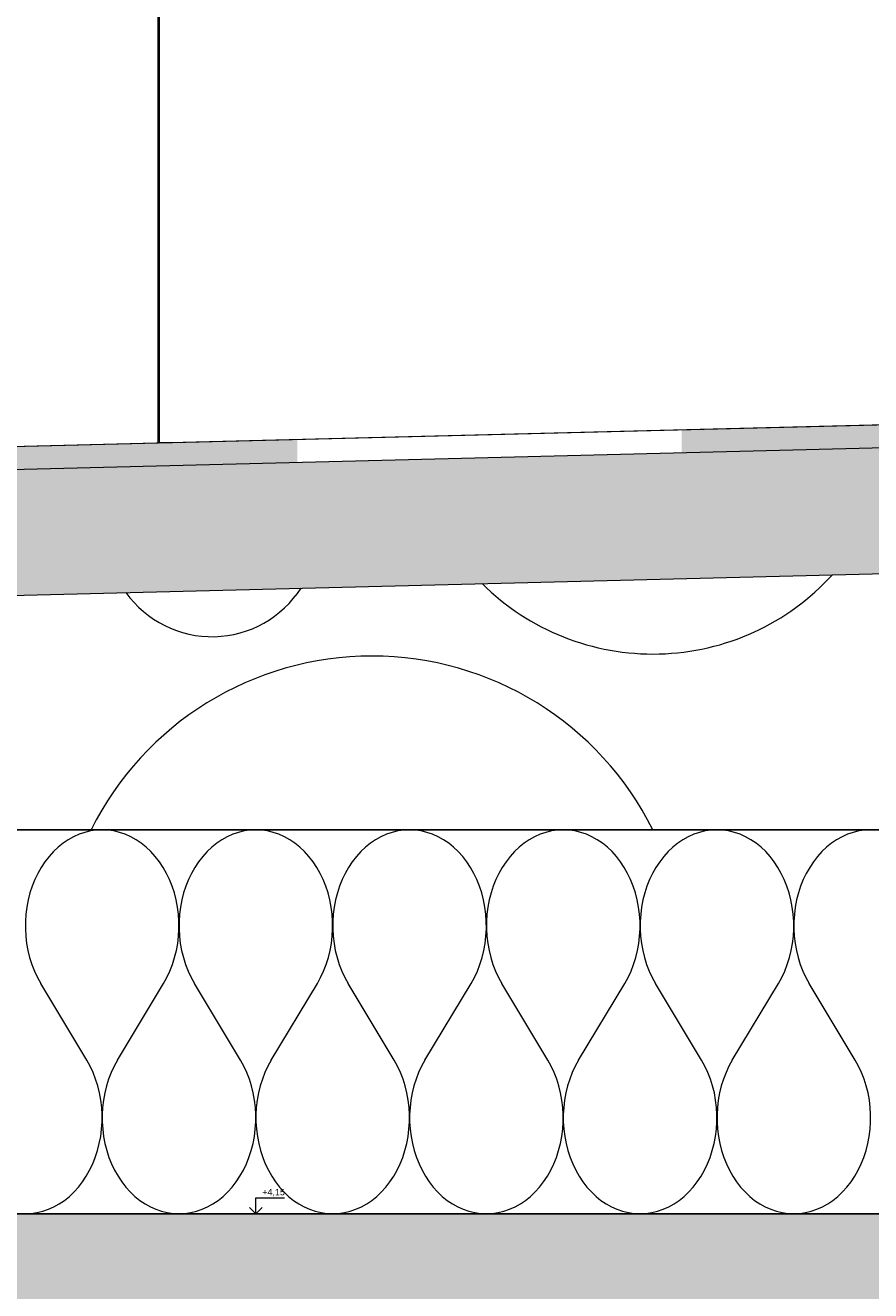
# Model space of a CAD drawing. Header units: millimetres. Extents: x 119219 to 750800, y -8933 to 168688.
# Tile 83 of 115: x 523544 to 523874, y 4120 to 4614. Entities that reach past the tile are written whole.
import ezdxf

# ---------------------------------------------------------------- set-up
doc = ezdxf.new("R2010")
doc.units = ezdxf.units.MM
doc.header["$MEASUREMENT"] = 0
doc.header["$XCLIPFRAME"] = 0
doc.linetypes.add('Wipeout_Contour', pattern=[1000, 0, -1000])
for name, color, linetype, lineweight in [('0_Ном._пера__1', 7, 'Continuous', 0), ('0_Ном._пера__120', 7, 'Continuous', 0), ('АР-Чертеж-Размеры.АР_Ном._пера__1', 7, 'Continuous', 0)]:
    doc.layers.add(name, color=color, linetype=linetype, lineweight=lineweight)
doc.layers.add('АР-Чертеж-Размеры.АР', color=7, linetype='Continuous')
doc.styles.add('РЎР“Р•РќР•Р\xa0РР\xa0_РЎРўРР›Р¬_3', font='arial.ttf')
picture_1 = doc.add_image_def('image6.png', size_in_pixel=(725, 814))

# ---------------------------------------------------------------- blocks, each defined once
blk = doc.blocks.new('*X8')
at = {"layer": '0_Ном._пера__1', "color": 7, "linetype": 'Continuous', "lineweight": 0}
for centre, radius, start, end in [((523789.1, 4463.3), 94.62, 225.1442, 317.7371), ((523616.89, 4416.8), 41.35, 215.587, 327.2944), ((523679.36, 4245.48), 122.43, 26.4438, 153.5562)]:
    blk.add_arc(centre, radius, start, end, dxfattribs=at)
blk = doc.blocks.new('Штриховка_2_1', base_point=(0, 0))
at = {"color": 254, "linetype": 'Wipeout_Contour', "lineweight": 0, "ltscale": 3637820.771207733}
blk.add_wipeout([(521038.4, 4050), (521038.4, 4300), (526118.87, 4300), (526118.87, 4456.5), (521089.08, 4330), (511148.7, 4080), (511148.7, 4050)], dxfattribs=at)
at = {"layer": '0_Ном._пера__1', "color": 7, "linetype": 'Continuous', "lineweight": 0, "flags": 128}
blk.add_lwpolyline([(521038.4, 4050), (511148.7, 4050), (511148.7, 4080), (521089.08, 4330), (526118.87, 4456.5), (526118.87, 4300), (521038.4, 4300)], close=True, dxfattribs=at)
at = {"layer": '0_Ном._пера__1', "color": 7, "linetype": 'Continuous', "lineweight": 0}
blk.add_blockref('*X8', (0, 0), dxfattribs=at)
blk = doc.blocks.new('*X10')
at = {"layer": '0_Ном._пера__1', "linetype": 'Continuous', "lineweight": 0, "true_color": 0x000000}
for points in [[(523800.22, 4456.36), (523800.22, 4447.2), (523950.22, 4450.97), (523950.22, 4460.12)], [(523500.22, 4448.83), (523500.22, 4439.65), (523650.22, 4443.43), (523650.22, 4452.6)]]:
    blk.add_hatch(color=18, dxfattribs=at).paths.add_polyline_path(points)
blk = doc.blocks.new('Штриховка_3_1', base_point=(0, 0))
at = {"color": 254, "linetype": 'Wipeout_Contour', "lineweight": 0, "ltscale": 2074607.159705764}
blk.add_wipeout([(526118.87, 4505.51), (526118.8, 4514.51), (511148.7, 4139.02), (511148.7, 4129.01)], dxfattribs=at)
at = {"layer": '0_Ном._пера__1', "color": 7, "linetype": 'Continuous', "lineweight": 0, "flags": 128}
blk.add_lwpolyline([(526118.87, 4505.51), (511148.7, 4129.01), (511148.7, 4139.02), (526118.8, 4514.51)], close=True, dxfattribs=at)
at = {"layer": '0_Ном._пера__1', "color": 7, "linetype": 'Continuous', "lineweight": 0}
blk.add_blockref('*X10', (0, 0), dxfattribs=at)
blk = doc.blocks.new('*X12')
at = {"layer": '0_Ном._пера__120', "color": 7, "linetype": 'Continuous', "lineweight": 0}
for p, q in [((523560.77, 4296.14), (523558.76, 4294.77)), ((523562.86, 4297.3), (523560.77, 4296.14)), ((523565.02, 4298.27), (523562.86, 4297.3)), ((523567.23, 4299.02), (523565.02, 4298.27)), ((523569.48, 4299.57), (523567.23, 4299.02)), ((523571.75, 4299.89), (523569.48, 4299.57)), ((523574.04, 4300), (523571.75, 4299.89)), ((523576.33, 4299.89), (523574.04, 4300)), ((523578.6, 4299.57), (523576.33, 4299.89)), ((523580.85, 4299.02), (523578.6, 4299.57)), ((523583.06, 4298.27), (523580.85, 4299.02)), ((523585.22, 4297.3), (523583.06, 4298.27)), ((523587.31, 4296.14), (523585.22, 4297.3)), ((523589.32, 4294.77), (523587.31, 4296.14)), ((523620.77, 4296.14), (523618.76, 4294.77)), ((523622.86, 4297.3), (523620.77, 4296.14)), ((523625.02, 4298.27), (523622.86, 4297.3)), ((523627.23, 4299.02), (523625.02, 4298.27)), ((523629.48, 4299.57), (523627.23, 4299.02)), ((523631.75, 4299.89), (523629.48, 4299.57)), ((523634.04, 4300), (523631.75, 4299.89)), ((523636.33, 4299.89), (523634.04, 4300)), ((523638.6, 4299.57), (523636.33, 4299.89)), ((523640.85, 4299.02), (523638.6, 4299.57)), ((523643.06, 4298.27), (523640.85, 4299.02)), ((523645.22, 4297.3), (523643.06, 4298.27)), ((523647.31, 4296.14), (523645.22, 4297.3)), ((523649.32, 4294.77), (523647.31, 4296.14)), ((523680.77, 4296.14), (523678.76, 4294.77)), ((523682.86, 4297.3), (523680.77, 4296.14)), ((523685.02, 4298.27), (523682.86, 4297.3)), ((523687.23, 4299.02), (523685.02, 4298.27)), ((523689.48, 4299.57), (523687.23, 4299.02)), ((523691.75, 4299.89), (523689.48, 4299.57)), ((523694.04, 4300), (523691.75, 4299.89)), ((523696.33, 4299.89), (523694.04, 4300)), ((523698.6, 4299.57), (523696.33, 4299.89)), ((523700.85, 4299.02), (523698.6, 4299.57)), ((523703.06, 4298.27), (523700.85, 4299.02)), ((523705.22, 4297.3), (523703.06, 4298.27)), ((523707.31, 4296.14), (523705.22, 4297.3)), ((523709.32, 4294.77), (523707.31, 4296.14)), ((523740.77, 4296.14), (523738.76, 4294.77)), ((523742.86, 4297.3), (523740.77, 4296.14)), ((523745.02, 4298.27), (523742.86, 4297.3)), ((523747.23, 4299.02), (523745.02, 4298.27)), ((523749.48, 4299.57), (523747.23, 4299.02)), ((523751.75, 4299.89), (523749.48, 4299.57)), ((523754.04, 4300), (523751.75, 4299.89)), ((523756.33, 4299.89), (523754.04, 4300)), ((523758.6, 4299.57), (523756.33, 4299.89)), ((523760.85, 4299.02), (523758.6, 4299.57)), ((523763.06, 4298.27), (523760.85, 4299.02)), ((523765.22, 4297.3), (523763.06, 4298.27)), ((523767.31, 4296.14), (523765.22, 4297.3)), ((523769.32, 4294.77), (523767.31, 4296.14)), ((523800.77, 4296.14), (523798.76, 4294.77)), ((523802.86, 4297.3), (523800.77, 4296.14)), ((523805.02, 4298.27), (523802.86, 4297.3)), ((523807.23, 4299.02), (523805.02, 4298.27)), ((523809.48, 4299.57), (523807.23, 4299.02)), ((523811.75, 4299.89), (523809.48, 4299.57)), ((523814.04, 4300), (523811.75, 4299.89)), ((523816.33, 4299.89), (523814.04, 4300)), ((523818.6, 4299.57), (523816.33, 4299.89)), ((523820.85, 4299.02), (523818.6, 4299.57)), ((523823.06, 4298.27), (523820.85, 4299.02)), ((523825.22, 4297.3), (523823.06, 4298.27)), ((523827.31, 4296.14), (523825.22, 4297.3)), ((523829.32, 4294.77), (523827.31, 4296.14)), ((523860.77, 4296.14), (523858.76, 4294.77)), ((523862.86, 4297.3), (523860.77, 4296.14)), ((523865.02, 4298.27), (523862.86, 4297.3)), ((523867.23, 4299.02), (523865.02, 4298.27)), ((523869.48, 4299.57), (523867.23, 4299.02)), ((523871.75, 4299.89), (523869.48, 4299.57)), ((523874.04, 4300), (523871.75, 4299.89)), ((523876.33, 4299.89), (523874.04, 4300)), ((523555.01, 4291.49), (523553.29, 4289.59)), ((523556.83, 4293.22), (523555.01, 4291.49)), ((523558.76, 4294.77), (523556.83, 4293.22)), ((523591.25, 4293.22), (523589.32, 4294.77)), ((523593.07, 4291.49), (523591.25, 4293.22)), ((523594.78, 4289.59), (523593.07, 4291.49)), ((523615.01, 4291.49), (523613.29, 4289.59)), ((523616.83, 4293.22), (523615.01, 4291.49)), ((523618.76, 4294.77), (523616.83, 4293.22)), ((523651.25, 4293.22), (523649.32, 4294.77)), ((523653.07, 4291.49), (523651.25, 4293.22)), ((523654.78, 4289.59), (523653.07, 4291.49)), ((523675.01, 4291.49), (523673.29, 4289.59)), ((523676.83, 4293.22), (523675.01, 4291.49)), ((523678.76, 4294.77), (523676.83, 4293.22)), ((523711.25, 4293.22), (523709.32, 4294.77)), ((523713.07, 4291.49), (523711.25, 4293.22)), ((523714.78, 4289.59), (523713.07, 4291.49)), ((523735.01, 4291.49), (523733.29, 4289.59)), ((523736.83, 4293.22), (523735.01, 4291.49)), ((523738.76, 4294.77), (523736.83, 4293.22)), ((523771.25, 4293.22), (523769.32, 4294.77)), ((523773.07, 4291.49), (523771.25, 4293.22)), ((523774.78, 4289.59), (523773.07, 4291.49)), ((523795.01, 4291.49), (523793.29, 4289.59)), ((523796.83, 4293.22), (523795.01, 4291.49)), ((523798.76, 4294.77), (523796.83, 4293.22)), ((523831.25, 4293.22), (523829.32, 4294.77)), ((523833.07, 4291.49), (523831.25, 4293.22)), ((523834.78, 4289.59), (523833.07, 4291.49)), ((523855.01, 4291.49), (523853.29, 4289.59)), ((523856.83, 4293.22), (523855.01, 4291.49)), ((523858.76, 4294.77), (523856.83, 4293.22)), ((523551.7, 4287.53), (523550.24, 4285.33)), ((523553.29, 4289.59), (523551.7, 4287.53)), ((523596.38, 4287.53), (523594.78, 4289.59)), ((523597.84, 4285.33), (523596.38, 4287.53)), ((523611.7, 4287.53), (523610.24, 4285.33)), ((523613.29, 4289.59), (523611.7, 4287.53)), ((523656.38, 4287.53), (523654.78, 4289.59)), ((523657.84, 4285.33), (523656.38, 4287.53)), ((523671.7, 4287.53), (523670.24, 4285.33)), ((523673.29, 4289.59), (523671.7, 4287.53)), ((523716.38, 4287.53), (523714.78, 4289.59)), ((523717.84, 4285.33), (523716.38, 4287.53)), ((523731.7, 4287.53), (523730.24, 4285.33)), ((523733.29, 4289.59), (523731.7, 4287.53)), ((523776.38, 4287.53), (523774.78, 4289.59)), ((523777.84, 4285.33), (523776.38, 4287.53)), ((523791.7, 4287.53), (523790.24, 4285.33)), ((523793.29, 4289.59), (523791.7, 4287.53)), ((523836.38, 4287.53), (523834.78, 4289.59)), ((523837.84, 4285.33), (523836.38, 4287.53)), ((523851.7, 4287.53), (523850.24, 4285.33)), ((523853.29, 4289.59), (523851.7, 4287.53)), ((523548.92, 4283), (523547.74, 4280.54)), ((523550.24, 4285.33), (523548.92, 4283)), ((523599.16, 4283), (523597.84, 4285.33)), ((523600.34, 4280.54), (523599.16, 4283)), ((523608.92, 4283), (523607.74, 4280.54)), ((523610.24, 4285.33), (523608.92, 4283)), ((523659.16, 4283), (523657.84, 4285.33)), ((523660.34, 4280.54), (523659.16, 4283)), ((523668.92, 4283), (523667.74, 4280.54)), ((523670.24, 4285.33), (523668.92, 4283)), ((523719.16, 4283), (523717.84, 4285.33)), ((523720.34, 4280.54), (523719.16, 4283)), ((523728.92, 4283), (523727.74, 4280.54)), ((523730.24, 4285.33), (523728.92, 4283)), ((523779.16, 4283), (523777.84, 4285.33)), ((523780.34, 4280.54), (523779.16, 4283)), ((523788.92, 4283), (523787.74, 4280.54)), ((523790.24, 4285.33), (523788.92, 4283)), ((523839.16, 4283), (523837.84, 4285.33)), ((523840.34, 4280.54), (523839.16, 4283)), ((523848.92, 4283), (523847.74, 4280.54)), ((523850.24, 4285.33), (523848.92, 4283)), ((523546.71, 4277.98), (523545.85, 4275.33)), ((523547.74, 4280.54), (523546.71, 4277.98)), ((523601.36, 4277.98), (523600.34, 4280.54)), ((523602.23, 4275.33), (523601.36, 4277.98)), ((523606.71, 4277.98), (523605.85, 4275.33)), ((523607.74, 4280.54), (523606.71, 4277.98)), ((523661.36, 4277.98), (523660.34, 4280.54)), ((523662.23, 4275.33), (523661.36, 4277.98)), ((523666.71, 4277.98), (523665.85, 4275.33)), ((523667.74, 4280.54), (523666.71, 4277.98)), ((523721.36, 4277.98), (523720.34, 4280.54)), ((523722.23, 4275.33), (523721.36, 4277.98)), ((523726.71, 4277.98), (523725.85, 4275.33)), ((523727.74, 4280.54), (523726.71, 4277.98)), ((523781.36, 4277.98), (523780.34, 4280.54)), ((523782.23, 4275.33), (523781.36, 4277.98)), ((523786.71, 4277.98), (523785.85, 4275.33)), ((523787.74, 4280.54), (523786.71, 4277.98)), ((523841.36, 4277.98), (523840.34, 4280.54)), ((523842.23, 4275.33), (523841.36, 4277.98)), ((523846.71, 4277.98), (523845.85, 4275.33)), ((523847.74, 4280.54), (523846.71, 4277.98)), ((523545.15, 4272.6), (523544.62, 4269.82)), ((523545.85, 4275.33), (523545.15, 4272.6)), ((523602.93, 4272.6), (523602.23, 4275.33)), ((523603.46, 4269.82), (523602.93, 4272.6)), ((523605.15, 4272.6), (523604.62, 4269.82)), ((523605.85, 4275.33), (523605.15, 4272.6)), ((523662.93, 4272.6), (523662.23, 4275.33)), ((523663.46, 4269.82), (523662.93, 4272.6)), ((523665.15, 4272.6), (523664.62, 4269.82)), ((523665.85, 4275.33), (523665.15, 4272.6)), ((523722.93, 4272.6), (523722.23, 4275.33)), ((523723.46, 4269.82), (523722.93, 4272.6)), ((523725.15, 4272.6), (523724.62, 4269.82)), ((523725.85, 4275.33), (523725.15, 4272.6)), ((523782.93, 4272.6), (523782.23, 4275.33)), ((523783.46, 4269.82), (523782.93, 4272.6)), ((523785.15, 4272.6), (523784.62, 4269.82)), ((523785.85, 4275.33), (523785.15, 4272.6)), ((523842.93, 4272.6), (523842.23, 4275.33)), ((523843.46, 4269.82), (523842.93, 4272.6)), ((523845.15, 4272.6), (523844.62, 4269.82)), ((523845.85, 4275.33), (523845.15, 4272.6)), ((523544.26, 4266.99), (523544.07, 4264.14)), ((523544.62, 4269.82), (523544.26, 4266.99)), ((523603.82, 4266.99), (523603.46, 4269.82)), ((523604.01, 4264.14), (523603.82, 4266.99)), ((523604.26, 4266.99), (523604.07, 4264.14)), ((523604.62, 4269.82), (523604.26, 4266.99)), ((523663.82, 4266.99), (523663.46, 4269.82)), ((523664.01, 4264.14), (523663.82, 4266.99)), ((523664.26, 4266.99), (523664.07, 4264.14)), ((523664.62, 4269.82), (523664.26, 4266.99)), ((523723.82, 4266.99), (523723.46, 4269.82)), ((523724.01, 4264.14), (523723.82, 4266.99)), ((523724.26, 4266.99), (523724.07, 4264.14)), ((523724.62, 4269.82), (523724.26, 4266.99)), ((523783.82, 4266.99), (523783.46, 4269.82)), ((523784.01, 4264.14), (523783.82, 4266.99)), ((523784.26, 4266.99), (523784.07, 4264.14)), ((523784.62, 4269.82), (523784.26, 4266.99)), ((523843.82, 4266.99), (523843.46, 4269.82)), ((523844.01, 4264.14), (523843.82, 4266.99)), ((523844.26, 4266.99), (523844.07, 4264.14)), ((523844.62, 4269.82), (523844.26, 4266.99)), ((523544.07, 4264.14), (523544.06, 4261.28)), ((523604.02, 4261.28), (523604.01, 4264.14)), ((523604.07, 4264.14), (523604.06, 4261.28)), ((523664.02, 4261.28), (523664.01, 4264.14)), ((523664.07, 4264.14), (523664.06, 4261.28)), ((523724.02, 4261.28), (523724.01, 4264.14)), ((523724.07, 4264.14), (523724.06, 4261.28)), ((523784.02, 4261.28), (523784.01, 4264.14)), ((523784.07, 4264.14), (523784.06, 4261.28)), ((523844.02, 4261.28), (523844.01, 4264.14)), ((523844.07, 4264.14), (523844.06, 4261.28)), ((523544.06, 4261.28), (523544.22, 4258.42)), ((523544.22, 4258.42), (523544.55, 4255.59)), ((523603.53, 4255.59), (523603.86, 4258.42)), ((523603.86, 4258.42), (523604.02, 4261.28)), ((523604.06, 4261.28), (523604.22, 4258.42)), ((523604.22, 4258.42), (523604.55, 4255.59)), ((523663.53, 4255.59), (523663.86, 4258.42)), ((523663.86, 4258.42), (523664.02, 4261.28)), ((523664.06, 4261.28), (523664.22, 4258.42)), ((523664.22, 4258.42), (523664.55, 4255.59)), ((523723.53, 4255.59), (523723.86, 4258.42)), ((523723.86, 4258.42), (523724.02, 4261.28)), ((523724.06, 4261.28), (523724.22, 4258.42)), ((523724.22, 4258.42), (523724.55, 4255.59)), ((523783.53, 4255.59), (523783.86, 4258.42)), ((523783.86, 4258.42), (523784.02, 4261.28)), ((523784.06, 4261.28), (523784.22, 4258.42)), ((523784.22, 4258.42), (523784.55, 4255.59)), ((523843.53, 4255.59), (523843.86, 4258.42)), ((523843.86, 4258.42), (523844.02, 4261.28)), ((523844.06, 4261.28), (523844.22, 4258.42)), ((523844.22, 4258.42), (523844.55, 4255.59)), ((523544.55, 4255.59), (523545.06, 4252.8)), ((523545.06, 4252.8), (523545.74, 4250.06)), ((523602.34, 4250.06), (523603.02, 4252.8)), ((523603.02, 4252.8), (523603.53, 4255.59)), ((523604.55, 4255.59), (523605.06, 4252.8)), ((523605.06, 4252.8), (523605.74, 4250.06)), ((523662.34, 4250.06), (523663.02, 4252.8)), ((523663.02, 4252.8), (523663.53, 4255.59)), ((523664.55, 4255.59), (523665.06, 4252.8)), ((523665.06, 4252.8), (523665.74, 4250.06)), ((523722.34, 4250.06), (523723.02, 4252.8)), ((523723.02, 4252.8), (523723.53, 4255.59)), ((523724.55, 4255.59), (523725.06, 4252.8)), ((523725.06, 4252.8), (523725.74, 4250.06)), ((523782.34, 4250.06), (523783.02, 4252.8)), ((523783.02, 4252.8), (523783.53, 4255.59)), ((523784.55, 4255.59), (523785.06, 4252.8)), ((523785.06, 4252.8), (523785.74, 4250.06)), ((523842.34, 4250.06), (523843.02, 4252.8)), ((523843.02, 4252.8), (523843.53, 4255.59)), ((523844.55, 4255.59), (523845.06, 4252.8)), ((523845.06, 4252.8), (523845.74, 4250.06)), ((523545.74, 4250.06), (523546.58, 4247.4)), ((523546.58, 4247.4), (523547.58, 4244.83)), ((523600.5, 4244.83), (523601.5, 4247.4)), ((523601.5, 4247.4), (523602.34, 4250.06)), ((523605.74, 4250.06), (523606.58, 4247.4)), ((523606.58, 4247.4), (523607.58, 4244.83)), ((523660.5, 4244.83), (523661.5, 4247.4)), ((523661.5, 4247.4), (523662.34, 4250.06)), ((523665.74, 4250.06), (523666.58, 4247.4)), ((523666.58, 4247.4), (523667.58, 4244.83)), ((523720.5, 4244.83), (523721.5, 4247.4)), ((523721.5, 4247.4), (523722.34, 4250.06)), ((523725.74, 4250.06), (523726.58, 4247.4)), ((523726.58, 4247.4), (523727.58, 4244.83)), ((523780.5, 4244.83), (523781.5, 4247.4)), ((523781.5, 4247.4), (523782.34, 4250.06)), ((523785.74, 4250.06), (523786.58, 4247.4)), ((523786.58, 4247.4), (523787.58, 4244.83)), ((523840.5, 4244.83), (523841.5, 4247.4)), ((523841.5, 4247.4), (523842.34, 4250.06)), ((523845.74, 4250.06), (523846.58, 4247.4)), ((523846.58, 4247.4), (523847.58, 4244.83)), ((523547.58, 4244.83), (523548.74, 4242.36)), ((523548.74, 4242.36), (523550.04, 4240)), ((523598.04, 4240), (523599.34, 4242.36)), ((523599.34, 4242.36), (523600.5, 4244.83)), ((523607.58, 4244.83), (523608.74, 4242.36)), ((523608.74, 4242.36), (523610.04, 4240)), ((523658.04, 4240), (523659.34, 4242.36)), ((523659.34, 4242.36), (523660.5, 4244.83)), ((523667.58, 4244.83), (523668.74, 4242.36)), ((523668.74, 4242.36), (523670.04, 4240)), ((523718.04, 4240), (523719.34, 4242.36)), ((523719.34, 4242.36), (523720.5, 4244.83)), ((523727.58, 4244.83), (523728.74, 4242.36)), ((523728.74, 4242.36), (523730.04, 4240)), ((523778.04, 4240), (523779.34, 4242.36)), ((523779.34, 4242.36), (523780.5, 4244.83)), ((523787.58, 4244.83), (523788.74, 4242.36)), ((523788.74, 4242.36), (523790.04, 4240)), ((523838.04, 4240), (523839.34, 4242.36)), ((523839.34, 4242.36), (523840.5, 4244.83)), ((523847.58, 4244.83), (523848.74, 4242.36)), ((523848.74, 4242.36), (523850.04, 4240)), ((523568.04, 4210), (523550.04, 4240)), ((523580.04, 4210), (523598.04, 4240)), ((523628.04, 4210), (523610.04, 4240)), ((523640.04, 4210), (523658.04, 4240)), ((523688.04, 4210), (523670.04, 4240)), ((523700.04, 4210), (523718.04, 4240)), ((523748.04, 4210), (523730.04, 4240)), ((523760.04, 4210), (523778.04, 4240)), ((523808.04, 4210), (523790.04, 4240)), ((523820.04, 4210), (523838.04, 4240)), ((523868.04, 4210), (523850.04, 4240)), ((523569.34, 4207.65), (523568.04, 4210)), ((523570.5, 4205.18), (523569.34, 4207.65)), ((523578.74, 4207.65), (523577.58, 4205.18)), ((523580.04, 4210), (523578.74, 4207.65)), ((523629.34, 4207.65), (523628.04, 4210)), ((523630.5, 4205.18), (523629.34, 4207.65)), ((523638.74, 4207.65), (523637.58, 4205.18)), ((523640.04, 4210), (523638.74, 4207.65)), ((523689.34, 4207.65), (523688.04, 4210)), ((523690.5, 4205.18), (523689.34, 4207.65)), ((523698.74, 4207.65), (523697.58, 4205.18)), ((523700.04, 4210), (523698.74, 4207.65)), ((523749.34, 4207.65), (523748.04, 4210)), ((523750.5, 4205.18), (523749.34, 4207.65)), ((523758.74, 4207.65), (523757.58, 4205.18)), ((523760.04, 4210), (523758.74, 4207.65)), ((523809.34, 4207.65), (523808.04, 4210)), ((523810.5, 4205.18), (523809.34, 4207.65)), ((523818.74, 4207.65), (523817.58, 4205.18)), ((523820.04, 4210), (523818.74, 4207.65)), ((523869.34, 4207.65), (523868.04, 4210)), ((523870.5, 4205.18), (523869.34, 4207.65)), ((523571.5, 4202.6), (523570.5, 4205.18)), ((523572.34, 4199.94), (523571.5, 4202.6)), ((523576.58, 4202.6), (523575.74, 4199.94)), ((523577.58, 4205.18), (523576.58, 4202.6)), ((523631.5, 4202.6), (523630.5, 4205.18)), ((523632.34, 4199.94), (523631.5, 4202.6)), ((523636.58, 4202.6), (523635.74, 4199.94)), ((523637.58, 4205.18), (523636.58, 4202.6)), ((523691.5, 4202.6), (523690.5, 4205.18)), ((523692.34, 4199.94), (523691.5, 4202.6)), ((523696.58, 4202.6), (523695.74, 4199.94)), ((523697.58, 4205.18), (523696.58, 4202.6)), ((523751.5, 4202.6), (523750.5, 4205.18)), ((523752.34, 4199.94), (523751.5, 4202.6)), ((523756.58, 4202.6), (523755.74, 4199.94)), ((523757.58, 4205.18), (523756.58, 4202.6)), ((523811.5, 4202.6), (523810.5, 4205.18)), ((523812.34, 4199.94), (523811.5, 4202.6)), ((523816.58, 4202.6), (523815.74, 4199.94)), ((523817.58, 4205.18), (523816.58, 4202.6)), ((523871.5, 4202.6), (523870.5, 4205.18)), ((523872.34, 4199.94), (523871.5, 4202.6)), ((523573.02, 4197.21), (523572.34, 4199.94)), ((523573.53, 4194.41), (523573.02, 4197.21)), ((523575.06, 4197.21), (523574.55, 4194.41)), ((523575.74, 4199.94), (523575.06, 4197.21)), ((523633.02, 4197.21), (523632.34, 4199.94)), ((523633.53, 4194.41), (523633.02, 4197.21)), ((523635.06, 4197.21), (523634.55, 4194.41)), ((523635.74, 4199.94), (523635.06, 4197.21)), ((523693.02, 4197.21), (523692.34, 4199.94)), ((523693.53, 4194.41), (523693.02, 4197.21)), ((523695.06, 4197.21), (523694.55, 4194.41)), ((523695.74, 4199.94), (523695.06, 4197.21)), ((523753.02, 4197.21), (523752.34, 4199.94)), ((523753.53, 4194.41), (523753.02, 4197.21)), ((523755.06, 4197.21), (523754.55, 4194.41)), ((523755.74, 4199.94), (523755.06, 4197.21)), ((523813.02, 4197.21), (523812.34, 4199.94)), ((523813.53, 4194.41), (523813.02, 4197.21)), ((523815.06, 4197.21), (523814.55, 4194.41)), ((523815.74, 4199.94), (523815.06, 4197.21)), ((523873.02, 4197.21), (523872.34, 4199.94)), ((523873.53, 4194.41), (523873.02, 4197.21)), ((523573.86, 4191.58), (523573.53, 4194.41)), ((523574.55, 4194.41), (523574.22, 4191.58)), ((523633.86, 4191.58), (523633.53, 4194.41)), ((523634.55, 4194.41), (523634.22, 4191.58)), ((523693.86, 4191.58), (523693.53, 4194.41)), ((523694.55, 4194.41), (523694.22, 4191.58)), ((523753.86, 4191.58), (523753.53, 4194.41)), ((523754.55, 4194.41), (523754.22, 4191.58)), ((523813.86, 4191.58), (523813.53, 4194.41)), ((523814.55, 4194.41), (523814.22, 4191.58)), ((523873.86, 4191.58), (523873.53, 4194.41)), ((523574.02, 4188.73), (523573.86, 4191.58)), ((523574.01, 4185.86), (523574.02, 4188.73)), ((523574.22, 4191.58), (523574.06, 4188.73)), ((523574.06, 4188.73), (523574.07, 4185.86)), ((523634.02, 4188.73), (523633.86, 4191.58)), ((523634.01, 4185.86), (523634.02, 4188.73)), ((523634.22, 4191.58), (523634.06, 4188.73)), ((523634.06, 4188.73), (523634.07, 4185.86)), ((523694.02, 4188.73), (523693.86, 4191.58)), ((523694.01, 4185.86), (523694.02, 4188.73)), ((523694.22, 4191.58), (523694.06, 4188.73)), ((523694.06, 4188.73), (523694.07, 4185.86)), ((523754.02, 4188.73), (523753.86, 4191.58)), ((523754.01, 4185.86), (523754.02, 4188.73)), ((523754.22, 4191.58), (523754.06, 4188.73)), ((523754.06, 4188.73), (523754.07, 4185.86)), ((523814.02, 4188.73), (523813.86, 4191.58)), ((523814.01, 4185.86), (523814.02, 4188.73)), ((523814.22, 4191.58), (523814.06, 4188.73)), ((523814.06, 4188.73), (523814.07, 4185.86)), ((523874.02, 4188.73), (523873.86, 4191.58)), ((523874.01, 4185.86), (523874.02, 4188.73)), ((523573.46, 4180.18), (523573.82, 4183.01)), ((523573.82, 4183.01), (523574.01, 4185.86)), ((523574.07, 4185.86), (523574.26, 4183.01)), ((523574.26, 4183.01), (523574.62, 4180.18)), ((523633.46, 4180.18), (523633.82, 4183.01)), ((523633.82, 4183.01), (523634.01, 4185.86)), ((523634.07, 4185.86), (523634.26, 4183.01)), ((523634.26, 4183.01), (523634.62, 4180.18)), ((523693.46, 4180.18), (523693.82, 4183.01)), ((523693.82, 4183.01), (523694.01, 4185.86)), ((523694.07, 4185.86), (523694.26, 4183.01)), ((523694.26, 4183.01), (523694.62, 4180.18)), ((523753.46, 4180.18), (523753.82, 4183.01)), ((523753.82, 4183.01), (523754.01, 4185.86)), ((523754.07, 4185.86), (523754.26, 4183.01)), ((523754.26, 4183.01), (523754.62, 4180.18)), ((523813.46, 4180.18), (523813.82, 4183.01)), ((523813.82, 4183.01), (523814.01, 4185.86)), ((523814.07, 4185.86), (523814.26, 4183.01)), ((523814.26, 4183.01), (523814.62, 4180.18)), ((523873.46, 4180.18), (523873.82, 4183.01)), ((523873.82, 4183.01), (523874.01, 4185.86)), ((523572.23, 4174.67), (523572.93, 4177.4)), ((523572.93, 4177.4), (523573.46, 4180.18)), ((523574.62, 4180.18), (523575.15, 4177.4)), ((523575.15, 4177.4), (523575.85, 4174.67)), ((523632.23, 4174.67), (523632.93, 4177.4)), ((523632.93, 4177.4), (523633.46, 4180.18)), ((523634.62, 4180.18), (523635.15, 4177.4)), ((523635.15, 4177.4), (523635.85, 4174.67)), ((523692.23, 4174.67), (523692.93, 4177.4)), ((523692.93, 4177.4), (523693.46, 4180.18)), ((523694.62, 4180.18), (523695.15, 4177.4)), ((523695.15, 4177.4), (523695.85, 4174.67)), ((523752.23, 4174.67), (523752.93, 4177.4)), ((523752.93, 4177.4), (523753.46, 4180.18)), ((523754.62, 4180.18), (523755.15, 4177.4)), ((523755.15, 4177.4), (523755.85, 4174.67)), ((523812.23, 4174.67), (523812.93, 4177.4)), ((523812.93, 4177.4), (523813.46, 4180.18)), ((523814.62, 4180.18), (523815.15, 4177.4)), ((523815.15, 4177.4), (523815.85, 4174.67)), ((523872.23, 4174.67), (523872.93, 4177.4)), ((523872.93, 4177.4), (523873.46, 4180.18)), ((523571.36, 4172.02), (523572.23, 4174.67)), ((523575.85, 4174.67), (523576.71, 4172.02)), ((523631.36, 4172.02), (523632.23, 4174.67)), ((523635.85, 4174.67), (523636.71, 4172.02)), ((523691.36, 4172.02), (523692.23, 4174.67)), ((523695.85, 4174.67), (523696.71, 4172.02)), ((523751.36, 4172.02), (523752.23, 4174.67)), ((523755.85, 4174.67), (523756.71, 4172.02)), ((523811.36, 4172.02), (523812.23, 4174.67)), ((523815.85, 4174.67), (523816.71, 4172.02)), ((523871.36, 4172.02), (523872.23, 4174.67)), ((523569.16, 4167.01), (523570.34, 4169.46)), ((523570.34, 4169.46), (523571.36, 4172.02)), ((523576.71, 4172.02), (523577.74, 4169.46)), ((523577.74, 4169.46), (523578.92, 4167.01)), ((523629.16, 4167.01), (523630.34, 4169.46)), ((523630.34, 4169.46), (523631.36, 4172.02)), ((523636.71, 4172.02), (523637.74, 4169.46)), ((523637.74, 4169.46), (523638.92, 4167.01)), ((523689.16, 4167.01), (523690.34, 4169.46)), ((523690.34, 4169.46), (523691.36, 4172.02)), ((523696.71, 4172.02), (523697.74, 4169.46)), ((523697.74, 4169.46), (523698.92, 4167.01)), ((523749.16, 4167.01), (523750.34, 4169.46)), ((523750.34, 4169.46), (523751.36, 4172.02)), ((523756.71, 4172.02), (523757.74, 4169.46)), ((523757.74, 4169.46), (523758.92, 4167.01)), ((523809.16, 4167.01), (523810.34, 4169.46)), ((523810.34, 4169.46), (523811.36, 4172.02)), ((523816.71, 4172.02), (523817.74, 4169.46)), ((523817.74, 4169.46), (523818.92, 4167.01)), ((523869.16, 4167.01), (523870.34, 4169.46)), ((523870.34, 4169.46), (523871.36, 4172.02)), ((523566.38, 4162.47), (523567.84, 4164.67)), ((523567.84, 4164.67), (523569.16, 4167.01)), ((523578.92, 4167.01), (523580.24, 4164.67)), ((523580.24, 4164.67), (523581.7, 4162.47)), ((523626.38, 4162.47), (523627.84, 4164.67)), ((523627.84, 4164.67), (523629.16, 4167.01)), ((523638.92, 4167.01), (523640.24, 4164.67)), ((523640.24, 4164.67), (523641.7, 4162.47)), ((523686.38, 4162.47), (523687.84, 4164.67)), ((523687.84, 4164.67), (523689.16, 4167.01)), ((523698.92, 4167.01), (523700.24, 4164.67)), ((523700.24, 4164.67), (523701.7, 4162.47)), ((523746.38, 4162.47), (523747.84, 4164.67)), ((523747.84, 4164.67), (523749.16, 4167.01)), ((523758.92, 4167.01), (523760.24, 4164.67)), ((523760.24, 4164.67), (523761.7, 4162.47)), ((523806.38, 4162.47), (523807.84, 4164.67)), ((523807.84, 4164.67), (523809.16, 4167.01)), ((523818.92, 4167.01), (523820.24, 4164.67)), ((523820.24, 4164.67), (523821.7, 4162.47)), ((523866.38, 4162.47), (523867.84, 4164.67)), ((523867.84, 4164.67), (523869.16, 4167.01)), ((523561.25, 4156.78), (523563.07, 4158.51)), ((523563.07, 4158.51), (523564.78, 4160.41)), ((523564.78, 4160.41), (523566.38, 4162.47)), ((523581.7, 4162.47), (523583.29, 4160.41)), ((523583.29, 4160.41), (523585.01, 4158.51)), ((523585.01, 4158.51), (523586.83, 4156.78)), ((523621.25, 4156.78), (523623.07, 4158.51)), ((523623.07, 4158.51), (523624.78, 4160.41)), ((523624.78, 4160.41), (523626.38, 4162.47)), ((523641.7, 4162.47), (523643.29, 4160.41)), ((523643.29, 4160.41), (523645.01, 4158.51)), ((523645.01, 4158.51), (523646.83, 4156.78)), ((523681.25, 4156.78), (523683.07, 4158.51)), ((523683.07, 4158.51), (523684.78, 4160.41)), ((523684.78, 4160.41), (523686.38, 4162.47)), ((523701.7, 4162.47), (523703.29, 4160.41)), ((523703.29, 4160.41), (523705.01, 4158.51)), ((523705.01, 4158.51), (523706.83, 4156.78)), ((523741.25, 4156.78), (523743.07, 4158.51)), ((523743.07, 4158.51), (523744.78, 4160.41)), ((523744.78, 4160.41), (523746.38, 4162.47)), ((523761.7, 4162.47), (523763.29, 4160.41)), ((523763.29, 4160.41), (523765.01, 4158.51)), ((523765.01, 4158.51), (523766.83, 4156.78)), ((523801.25, 4156.78), (523803.07, 4158.51)), ((523803.07, 4158.51), (523804.78, 4160.41)), ((523804.78, 4160.41), (523806.38, 4162.47)), ((523821.7, 4162.47), (523823.29, 4160.41)), ((523823.29, 4160.41), (523825.01, 4158.51)), ((523825.01, 4158.51), (523826.83, 4156.78)), ((523861.25, 4156.78), (523863.07, 4158.51)), ((523863.07, 4158.51), (523864.78, 4160.41)), ((523864.78, 4160.41), (523866.38, 4162.47)), ((523553.06, 4151.74), (523555.22, 4152.7)), ((523555.22, 4152.7), (523557.31, 4153.87)), ((523557.31, 4153.87), (523559.32, 4155.23)), ((523559.32, 4155.23), (523561.25, 4156.78)), ((523586.83, 4156.78), (523588.76, 4155.23)), ((523588.76, 4155.23), (523590.77, 4153.87)), ((523590.77, 4153.87), (523592.86, 4152.7)), ((523592.86, 4152.7), (523595.02, 4151.74)), ((523613.06, 4151.74), (523615.22, 4152.7)), ((523615.22, 4152.7), (523617.31, 4153.87)), ((523617.31, 4153.87), (523619.32, 4155.23)), ((523619.32, 4155.23), (523621.25, 4156.78)), ((523646.83, 4156.78), (523648.76, 4155.23)), ((523648.76, 4155.23), (523650.77, 4153.87)), ((523650.77, 4153.87), (523652.86, 4152.7)), ((523652.86, 4152.7), (523655.02, 4151.74)), ((523673.06, 4151.74), (523675.22, 4152.7)), ((523675.22, 4152.7), (523677.31, 4153.87)), ((523677.31, 4153.87), (523679.32, 4155.23)), ((523679.32, 4155.23), (523681.25, 4156.78)), ((523706.83, 4156.78), (523708.76, 4155.23)), ((523708.76, 4155.23), (523710.77, 4153.87)), ((523710.77, 4153.87), (523712.86, 4152.7)), ((523712.86, 4152.7), (523715.02, 4151.74)), ((523733.06, 4151.74), (523735.22, 4152.7)), ((523735.22, 4152.7), (523737.31, 4153.87)), ((523737.31, 4153.87), (523739.32, 4155.23)), ((523739.32, 4155.23), (523741.25, 4156.78)), ((523766.83, 4156.78), (523768.76, 4155.23)), ((523768.76, 4155.23), (523770.77, 4153.87)), ((523770.77, 4153.87), (523772.86, 4152.7)), ((523772.86, 4152.7), (523775.02, 4151.74)), ((523793.06, 4151.74), (523795.22, 4152.7)), ((523795.22, 4152.7), (523797.31, 4153.87)), ((523797.31, 4153.87), (523799.32, 4155.23)), ((523799.32, 4155.23), (523801.25, 4156.78)), ((523826.83, 4156.78), (523828.76, 4155.23)), ((523828.76, 4155.23), (523830.77, 4153.87)), ((523830.77, 4153.87), (523832.86, 4152.7)), ((523832.86, 4152.7), (523835.02, 4151.74)), ((523853.06, 4151.74), (523855.22, 4152.7)), ((523855.22, 4152.7), (523857.31, 4153.87)), ((523857.31, 4153.87), (523859.32, 4155.23)), ((523859.32, 4155.23), (523861.25, 4156.78)), ((523544.04, 4150), (523546.33, 4150.11)), ((523546.33, 4150.11), (523548.6, 4150.44)), ((523548.6, 4150.44), (523550.85, 4150.98)), ((523550.85, 4150.98), (523553.06, 4151.74)), ((523595.02, 4151.74), (523597.23, 4150.98)), ((523597.23, 4150.98), (523599.48, 4150.44)), ((523599.48, 4150.44), (523601.75, 4150.11)), ((523601.75, 4150.11), (523604.04, 4150)), ((523604.04, 4150), (523606.33, 4150.11)), ((523606.33, 4150.11), (523608.6, 4150.44)), ((523608.6, 4150.44), (523610.85, 4150.98)), ((523610.85, 4150.98), (523613.06, 4151.74)), ((523655.02, 4151.74), (523657.23, 4150.98)), ((523657.23, 4150.98), (523659.48, 4150.44)), ((523659.48, 4150.44), (523661.75, 4150.11)), ((523661.75, 4150.11), (523664.04, 4150)), ((523664.04, 4150), (523666.33, 4150.11)), ((523666.33, 4150.11), (523668.6, 4150.44)), ((523668.6, 4150.44), (523670.85, 4150.98)), ((523670.85, 4150.98), (523673.06, 4151.74)), ((523715.02, 4151.74), (523717.23, 4150.98)), ((523717.23, 4150.98), (523719.48, 4150.44)), ((523719.48, 4150.44), (523721.75, 4150.11)), ((523721.75, 4150.11), (523724.04, 4150)), ((523724.04, 4150), (523726.33, 4150.11)), ((523726.33, 4150.11), (523728.6, 4150.44)), ((523728.6, 4150.44), (523730.85, 4150.98)), ((523730.85, 4150.98), (523733.06, 4151.74)), ((523775.02, 4151.74), (523777.23, 4150.98)), ((523777.23, 4150.98), (523779.48, 4150.44)), ((523779.48, 4150.44), (523781.75, 4150.11)), ((523781.75, 4150.11), (523784.04, 4150)), ((523784.04, 4150), (523786.33, 4150.11)), ((523786.33, 4150.11), (523788.6, 4150.44)), ((523788.6, 4150.44), (523790.85, 4150.98)), ((523790.85, 4150.98), (523793.06, 4151.74)), ((523835.02, 4151.74), (523837.23, 4150.98)), ((523837.23, 4150.98), (523839.48, 4150.44)), ((523839.48, 4150.44), (523841.75, 4150.11)), ((523841.75, 4150.11), (523844.04, 4150)), ((523844.04, 4150), (523846.33, 4150.11)), ((523846.33, 4150.11), (523848.6, 4150.44)), ((523848.6, 4150.44), (523850.85, 4150.98)), ((523850.85, 4150.98), (523853.06, 4151.74))]:
    blk.add_line(p, q, dxfattribs=at)
blk = doc.blocks.new('Штриховка_4_1', base_point=(0, 0))
at = {"color": 254, "linetype": 'Wipeout_Contour', "lineweight": 0, "ltscale": 2094682.736890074}
blk.add_wipeout([(526118.87, 4150), (526118.87, 4300), (521188.4, 4300), (521188.4, 4150)], dxfattribs=at)
at = {"layer": '0_Ном._пера__120', "color": 7, "linetype": 'Continuous', "lineweight": 0, "flags": 128}
blk.add_lwpolyline([(526118.87, 4150), (521188.4, 4150), (521188.4, 4300), (526118.87, 4300)], close=True, dxfattribs=at)
at = {"layer": '0_Ном._пера__120', "color": 7, "linetype": 'Continuous', "lineweight": 0}
blk.add_blockref('*X12', (0, 0), dxfattribs=at)
blk = doc.blocks.new('Линейный Размер_2_1', base_point=(523634.04, 4150))
at = {"layer": 'АР-Чертеж-Размеры.АР_Ном._пера__1', "color": 7, "linetype": 'Continuous', "lineweight": 0}
for p, q in [((523634.04, 4150), (523634.04, 4156.25)), ((523634.04, 4156.25), (523645.21, 4156.25)), ((523634.04, 4150), (523631.54, 4152.5)), ((523636.54, 4152.5), (523634.04, 4150))]:
    blk.add_line(p, q, dxfattribs=at)
at = {"layer": 'АР-Чертеж-Размеры.АР_Ном._пера__1', "color": 7, "lineweight": 0, "insert": (523636.54, 4156.75), "char_height": 2.5, "attachment_point": 7, "style": 'РЎР“Р•РќР•Р\xa0РР\xa0_РЎРўРР›Р¬_3'}
blk.add_mtext('\\A1;{\\pql;\\fArial|b0|i0|c204|p0;\\W1.000000;+4,15}', dxfattribs=at)

msp = doc.modelspace()

# ---------------------------------------------------------------- pictures from other files: only their frames are drawn
at = {"linetype": 'Continuous', "lineweight": 0}
image = msp.add_image(picture_1, insert=(524966.014, 4860), size_in_units=(1369.676, 408.766), rotation=180, dxfattribs=at)
image.set_boundary_path([(-0.5, -0.5), (724.5, 813.5)])

# ---------------------------------------------------------------- next in the draw order: block references
at = {"layer": '0_Ном._пера__1', "color": 7, "linetype": 'Continuous', "lineweight": 0}
msp.add_blockref('Штриховка_2_1', (0, 0), dxfattribs=at)

# ---------------------------------------------------------------- next in the draw order: block references
msp.add_blockref('Штриховка_3_1', (0, 0), dxfattribs=at)

# ---------------------------------------------------------------- next in the draw order: linework, layer by layer
at = {"layer": '0_Ном._пера__1', "color": 7, "linetype": 'Continuous', "lineweight": 0, "flags": 128}
msp.add_lwpolyline([(523595.964, 4860), (521596.238, 4860), (521596.238, 4401.075), (523595.964, 4451.234)], close=True, dxfattribs=at)
at = {"layer": '0_Ном._пера__1', "color": 7, "linetype": 'Continuous', "lineweight": 0}
msp.add_lwpolyline([(524966.014, 4860), (523596.338, 4860), (523596.338, 4451.234), (524966.014, 4485.599)], close=True, dxfattribs=at)

# ---------------------------------------------------------------- next in the draw order: block references
at = {"layer": '0_Ном._пера__120', "color": 7, "linetype": 'Continuous', "lineweight": 0}
msp.add_blockref('Штриховка_4_1', (0, 0), dxfattribs=at)

# ---------------------------------------------------------------- next in the draw order: hatches: boundary and pattern name
at = {"layer": '0_Ном._пера__1', "linetype": 'Continuous', "lineweight": 0, "true_color": 0x000000}
msp.add_hatch(color=18, dxfattribs=at).paths.add_polyline_path([(511148.697, 4129.015), (511148.697, 4080.002), (526118.867, 4456.501), (526118.867, 4505.513)])
at = {"layer": '0_Ном._пера__1', "linetype": 'Continuous', "lineweight": 0}
h = msp.add_hatch(dxfattribs=at)
h.set_pattern_fill('Железобетон__project__ув_3A', style=0, pattern_type=2)
h.set_pattern_definition([(45, (0, 0), (-56.568542, 56.568542), []), (45, (-28.284, 28.284), (-56.568542, 56.568542), [60, -20, 0, -20])])
h.paths.add_polyline_path([(521188.402, 4150.002), (526318.867, 4150.002), (526318.867, 3950.002), (521439.082, 3950.002), (521439.082, 3700.002), (510948.697, 3700.002), (510948.697, 3900), (521188.401, 3900.002)])

# ---------------------------------------------------------------- next in the draw order: linework, layer by layer
at = {"layer": '0_Ном._пера__1', "color": 7, "linetype": 'Continuous', "lineweight": 5}
msp.add_line((521439.082, 4150.002), (526118.867, 4150.002), dxfattribs=at)
at = {"layer": '0_Ном._пера__1', "color": 7, "linetype": 'Continuous', "lineweight": 0, "flags": 128}
for points in [[(511148.697, 4129.015), (511148.697, 4080.002), (526118.867, 4456.501), (526118.867, 4505.513)], [(521188.402, 4150.002), (526318.867, 4150.002), (526318.867, 3950.002), (521439.082, 3950.002), (521439.082, 3700.002), (510948.697, 3700.002), (510948.697, 3900), (521188.401, 3900.002)]]:
    msp.add_lwpolyline(points, close=True, dxfattribs=at)

# ---------------------------------------------------------------- next in the draw order: block references
at = {"layer": 'АР-Чертеж-Размеры.АР', "color": 7, "linetype": 'Continuous', "lineweight": 0}
msp.add_blockref('Линейный Размер_2_1', (523634.039, 4150.002), dxfattribs=at)

doc.saveas('drawing.dxf')
